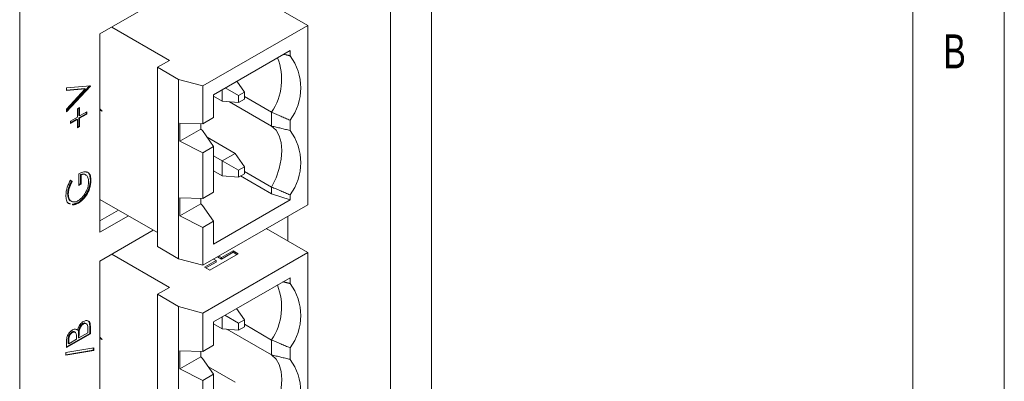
# Model space of a CAD drawing. Header units: inches. Extents: x 0.2 to 16.3, y 0.2 to 11.5.
# Tile 16 of 17: x 14.2 to 16.3, y 8.1 to 8.9. Entities that reach past the tile are written whole.
import ezdxf

# ---------------------------------------------------------------- set-up
doc = ezdxf.new("R2010")
doc.units = ezdxf.units.IN
doc.header["$MEASUREMENT"] = 0
doc.styles.add('SLDTEXTSTYLE0', font='TXT', dxfattribs={"width": 0.75})

msp = doc.modelspace()

# ---------------------------------------------------------------- linework, layer by layer
at = {"color": 7, "linetype": 'Continuous', "lineweight": 0}
for p, q in [((16.3386, 0.1969), (16.3386, 11.4961)), ((16.1417, 11.2992), (16.1417, 2.372))]:
    msp.add_line(p, q, dxfattribs=at)
at = {"color": 7, "linetype": 'Continuous', "lineweight": 15}
for p, q in [((14.2213, 9.3446), (14.2213, 7.0582)), ((15.1069, 7.53), (15.1069, 9.3476)), ((15.0185, 7.4789), (15.0185, 9.2966)), ((14.3936, 8.8462), (14.6684, 9.0048)), ((14.633, 8.9844), (14.8407, 8.8645)), ((14.5437, 8.7894), (14.4195, 8.8611)), ((14.8407, 8.8645), (14.6152, 8.7343)), ((14.8407, 8.4787), (14.8407, 8.8645)), ((14.3936, 8.4196), (14.3936, 8.8462)), ((14.6382, 8.7154), (14.8026, 8.8103)), ((14.8026, 8.8103), (14.8026, 8.7992)), ((14.5178, 8.7745), (14.5437, 8.7894)), ((14.5631, 8.7484), (14.5178, 8.7745)), ((14.5178, 8.3887), (14.5178, 8.7745)), ((14.6152, 8.7343), (14.5631, 8.7484)), ((14.5631, 8.7484), (14.5631, 8.3626)), ((14.3217, 8.73), (14.3733, 8.7346)), ((14.3717, 8.7344), (14.3217, 8.6811)), ((14.3733, 8.7338), (14.3217, 8.6789)), ((14.3217, 8.7243), (14.3217, 8.73)), ((14.361, 8.7287), (14.3217, 8.7252)), ((14.3624, 8.7279), (14.3217, 8.7243)), ((14.3217, 8.6846), (14.3624, 8.7279)), ((14.361, 8.7287), (14.3624, 8.7279)), ((14.3721, 8.7345), (14.3733, 8.7338)), ((14.3733, 8.7346), (14.3733, 8.7338)), ((14.6152, 8.7343), (14.6152, 8.6531)), ((14.6564, 8.726), (14.6564, 8.7018)), ((14.6634, 8.73), (14.6917, 8.7136)), ((14.6883, 8.7443), (14.7046, 8.7211)), ((14.6382, 8.7154), (14.6382, 8.6664)), ((14.6564, 8.7018), (14.6382, 8.7124)), ((14.7046, 8.7211), (14.6917, 8.7136)), ((14.6917, 8.7136), (14.6917, 8.6987)), ((14.6917, 8.6987), (14.7046, 8.7061)), ((14.7046, 8.7061), (14.7046, 8.7211)), ((14.7046, 8.7113), (14.763, 8.6776)), ((14.3217, 8.6789), (14.3217, 8.6846)), ((14.3455, 8.685), (14.3501, 8.6876)), ((14.3455, 8.6674), (14.3455, 8.685)), ((14.3488, 8.6868), (14.3488, 8.6709)), ((14.3501, 8.6876), (14.3501, 8.6701)), ((14.3989, 8.6801), (14.3936, 8.6848)), ((14.3936, 8.6839), (14.3951, 8.6835)), ((14.3936, 8.6815), (14.3989, 8.6801)), ((14.6917, 8.6987), (14.6564, 8.7018)), ((14.763, 8.648), (14.6722, 8.7004)), ((14.3303, 8.6586), (14.3455, 8.6674)), ((14.3441, 8.6629), (14.3303, 8.6549)), ((14.3455, 8.6621), (14.3303, 8.6533)), ((14.3441, 8.6629), (14.3455, 8.6621)), ((14.3455, 8.6445), (14.3455, 8.6621)), ((14.364, 8.6743), (14.3488, 8.6655)), ((14.3488, 8.6709), (14.3501, 8.6701)), ((14.3488, 8.6655), (14.3488, 8.648)), ((14.3488, 8.6655), (14.3501, 8.6647)), ((14.3501, 8.6701), (14.3654, 8.6789)), ((14.3654, 8.6735), (14.3501, 8.6647)), ((14.3501, 8.6647), (14.3501, 8.6472)), ((14.364, 8.678), (14.364, 8.6743)), ((14.364, 8.6743), (14.3654, 8.6735)), ((14.3654, 8.6789), (14.3654, 8.6735)), ((14.6152, 8.6531), (14.6382, 8.6664)), ((14.763, 8.648), (14.763, 8.6776)), ((14.8026, 8.6607), (14.8026, 8.6385)), ((14.3303, 8.6533), (14.3303, 8.6586)), ((14.3488, 8.648), (14.3455, 8.6461)), ((14.3501, 8.6472), (14.3455, 8.6445)), ((14.3488, 8.648), (14.3501, 8.6472)), ((14.5659, 8.6545), (14.6152, 8.6531)), ((14.5659, 8.6156), (14.5659, 8.6545)), ((14.6107, 8.6415), (14.5659, 8.6156)), ((14.6107, 8.6533), (14.6107, 8.6415)), ((14.6107, 8.6415), (14.6145, 8.6381)), ((14.6145, 8.6381), (14.6382, 8.6037)), ((14.6242, 8.624), (14.6843, 8.5893)), ((14.6152, 8.5905), (14.5659, 8.6156)), ((14.6382, 8.6037), (14.6152, 8.5905)), ((14.6382, 8.5057), (14.6382, 8.6037)), ((14.6152, 8.4924), (14.6152, 8.5905)), ((14.6382, 8.5838), (14.6564, 8.5732)), ((14.6843, 8.5893), (14.6564, 8.5732)), ((14.6843, 8.5893), (14.7046, 8.5603)), ((14.6564, 8.5732), (14.6917, 8.5529)), ((14.6564, 8.5411), (14.6564, 8.5732)), ((14.7046, 8.5603), (14.6917, 8.5529)), ((14.7046, 8.5603), (14.7046, 8.5454)), ((14.3482, 8.5201), (14.3482, 8.5453)), ((14.3521, 8.5438), (14.3521, 8.5239)), ((14.3521, 8.5438), (14.3535, 8.543)), ((14.3535, 8.543), (14.3535, 8.5231)), ((14.6564, 8.5411), (14.6382, 8.5516)), ((14.6564, 8.5411), (14.6917, 8.5379)), ((14.6917, 8.5529), (14.6917, 8.5379)), ((14.6917, 8.5379), (14.7046, 8.5454)), ((14.763, 8.502), (14.6963, 8.5406)), ((14.763, 8.5168), (14.7046, 8.5505)), ((14.3305, 8.5313), (14.3343, 8.5289)), ((14.3305, 8.5312), (14.3329, 8.5297)), ((14.3329, 8.5297), (14.3343, 8.5289)), ((14.3521, 8.5239), (14.3482, 8.5217)), ((14.3535, 8.5231), (14.3482, 8.5201)), ((14.3521, 8.5239), (14.3535, 8.5231)), ((14.3732, 8.5318), (14.3746, 8.531)), ((14.763, 8.502), (14.763, 8.5168)), ((14.3243, 8.5024), (14.3257, 8.5015)), ((14.3635, 8.5004), (14.3649, 8.4996)), ((14.5659, 8.4938), (14.6152, 8.4924)), ((14.5659, 8.4549), (14.5659, 8.4938)), ((14.6107, 8.4925), (14.6107, 8.4808)), ((14.6152, 8.4924), (14.6382, 8.5057)), ((14.8026, 8.4889), (14.763, 8.502)), ((14.8026, 8.5), (14.8026, 8.4889)), ((14.3461, 8.4831), (14.3475, 8.4823)), ((14.5178, 8.4186), (14.3936, 8.4903)), ((14.5659, 8.4549), (14.6107, 8.4808)), ((14.6107, 8.4808), (14.6145, 8.4773)), ((14.6145, 8.4773), (14.6382, 8.443)), ((14.6152, 8.3485), (14.8407, 8.4787)), ((14.8026, 8.4889), (14.6382, 8.394)), ((14.4337, 8.4672), (14.3936, 8.4441)), ((14.4549, 8.4549), (14.3936, 8.4196)), ((14.6152, 8.4297), (14.5659, 8.4549)), ((14.7976, 8.4008), (14.7976, 8.4538)), ((14.6382, 8.443), (14.6152, 8.4297)), ((14.6152, 8.4297), (14.6152, 8.3485)), ((14.6382, 8.443), (14.6382, 8.394)), ((14.7516, 8.4273), (14.8407, 8.3759)), ((14.3936, 8.3575), (14.5086, 8.4239)), ((14.5631, 8.3626), (14.5178, 8.3887)), ((14.5437, 8.3008), (14.4195, 8.3725)), ((14.8407, 8.3759), (14.6152, 8.2457)), ((14.63, 8.3378), (14.6912, 8.3731)), ((14.655, 8.3619), (14.6467, 8.3667)), ((14.655, 8.3651), (14.6494, 8.3683)), ((14.6801, 8.3795), (14.655, 8.3651)), ((14.6801, 8.3763), (14.655, 8.3619)), ((14.655, 8.3619), (14.655, 8.3651)), ((14.6912, 8.3731), (14.6801, 8.3795)), ((14.6801, 8.3795), (14.6801, 8.3763)), ((14.6884, 8.3715), (14.6801, 8.3763)), ((14.8407, 8.3759), (14.8407, 7.6583)), ((14.3936, 7.5992), (14.3936, 8.3575)), ((14.5631, 8.3626), (14.6152, 8.3485)), ((14.6439, 8.3587), (14.6188, 8.3442)), ((14.6188, 8.3442), (14.63, 8.3378)), ((14.6439, 8.3554), (14.6216, 8.3426)), ((14.6383, 8.3619), (14.6439, 8.3587)), ((14.6439, 8.3587), (14.6439, 8.3554)), ((14.6382, 8.2268), (14.8026, 8.3217)), ((14.8026, 8.3217), (14.8026, 8.3093)), ((14.5178, 8.2859), (14.5437, 8.3008)), ((14.5631, 8.2597), (14.5178, 8.2859)), ((14.5178, 7.5683), (14.5178, 8.2859)), ((14.6152, 8.2457), (14.5631, 8.2597)), ((14.5631, 8.2597), (14.5631, 7.5422)), ((14.6152, 8.2457), (14.6152, 8.1632)), ((14.6564, 8.2373), (14.6564, 8.2119)), ((14.6623, 8.2407), (14.6917, 8.2237)), ((14.6876, 8.2553), (14.7046, 8.2311)), ((14.3573, 8.2231), (14.3586, 8.2223)), ((14.3719, 8.2179), (14.3719, 8.2018)), ((14.3719, 8.2179), (14.3733, 8.2171)), ((14.3733, 8.2171), (14.3733, 8.201)), ((14.6382, 8.2268), (14.6382, 8.1765)), ((14.6382, 8.2224), (14.6564, 8.2119)), ((14.7046, 8.2311), (14.6917, 8.2237)), ((14.6917, 8.2237), (14.6917, 8.2088)), ((14.6917, 8.2088), (14.7046, 8.2162)), ((14.7046, 8.2162), (14.7046, 8.2311)), ((14.7046, 8.2214), (14.763, 8.1876)), ((14.3719, 8.2018), (14.3217, 8.1729)), ((14.3733, 8.201), (14.3217, 8.1712)), ((14.3332, 8.2047), (14.3346, 8.2039)), ((14.3441, 8.2094), (14.3455, 8.2086)), ((14.3474, 8.1966), (14.3474, 8.193)), ((14.3474, 8.1966), (14.3488, 8.1958)), ((14.348, 8.2081), (14.3494, 8.2073)), ((14.3488, 8.1922), (14.368, 8.2033)), ((14.3488, 8.1958), (14.3488, 8.1922)), ((14.368, 8.2033), (14.368, 8.2109)), ((14.3719, 8.2018), (14.3733, 8.201)), ((14.6564, 8.2119), (14.6917, 8.2088)), ((14.763, 8.1555), (14.6669, 8.211)), ((14.3217, 8.1712), (14.3217, 8.1829)), ((14.3256, 8.1877), (14.3256, 8.1804)), ((14.3256, 8.1877), (14.327, 8.1869)), ((14.3256, 8.1804), (14.327, 8.1796)), ((14.327, 8.1796), (14.3435, 8.1892)), ((14.327, 8.1869), (14.327, 8.1796)), ((14.3435, 8.1892), (14.3435, 8.1928)), ((14.3474, 8.193), (14.3488, 8.1922)), ((14.3989, 8.1889), (14.3936, 8.1936)), ((14.3936, 8.1927), (14.3951, 8.1923)), ((14.3936, 8.1903), (14.3989, 8.1889)), ((14.6152, 8.1632), (14.6382, 8.1765)), ((14.763, 8.1555), (14.763, 8.1876)), ((14.3204, 8.1606), (14.3806, 8.1704)), ((14.3792, 8.1656), (14.3204, 8.156)), ((14.3806, 8.1648), (14.3204, 8.1549)), ((14.3204, 8.1549), (14.3204, 8.1606)), ((14.3792, 8.1702), (14.3792, 8.1656)), ((14.3792, 8.1656), (14.3806, 8.1648)), ((14.3806, 8.1704), (14.3806, 8.1648)), ((14.5659, 8.1646), (14.6152, 8.1632)), ((14.5659, 8.1257), (14.5659, 8.1646)), ((14.6107, 8.1633), (14.6107, 8.1516)), ((14.8026, 8.1708), (14.8026, 8.146)), ((14.6107, 8.1516), (14.5659, 8.1257)), ((14.6107, 8.1516), (14.6145, 8.1481)), ((14.6145, 8.1481), (14.6382, 8.1138)), ((14.6152, 8.1005), (14.5659, 8.1257)), ((14.6382, 8.1138), (14.6152, 8.1005)), ((14.6271, 8.1298), (14.6843, 8.0968)), ((14.6382, 8.0132), (14.6382, 8.1138)), ((14.6152, 7.9999), (14.6152, 8.1005))]:
    msp.add_line(p, q, dxfattribs=at)
at = {"color": 7, "linetype": 'Continuous', "lineweight": 15, "flags": 128}
for points in [[(14.763, 8.648), (14.7725, 8.6392), (14.7796, 8.6271), (14.7839, 8.6123), (14.7853, 8.5953), (14.7839, 8.5765), (14.7796, 8.5567), (14.7725, 8.5366), (14.763, 8.5168)], [(14.763, 8.1555), (14.7725, 8.1467), (14.7796, 8.1346), (14.7839, 8.1198), (14.7853, 8.1028), (14.7839, 8.084), (14.7796, 8.0642), (14.7725, 8.0441), (14.763, 8.0243)]]:
    msp.add_lwpolyline(points, dxfattribs=at)
at = {"color": 7, "linetype": 'Continuous', "lineweight": 15}
for centre, radius, start, end in [((14.6553, 8.7488), 0.1291, 326.5149, 20.9416), ((14.7098, 8.73), 0.1158, 323.2721, 36.7279), ((14.7098, 8.5692), 0.1158, 323.2721, 36.7279), ((14.6563, 8.2586), 0.1282, 326.4081, 21.7107), ((14.7098, 8.24), 0.1158, 323.2721, 36.7279), ((14.7098, 8.0767), 0.1158, 323.2721, 36.7279)]:
    msp.add_arc(centre, radius, start, end, dxfattribs=at)
for points in [[(14.8026, 8.7992), (14.789, 8.8025)], [(14.763, 8.6776), (14.8026, 8.6607)], [(14.8026, 8.6385), (14.763, 8.648)], [(14.763, 8.5168), (14.8026, 8.5)], [(14.3289, 8.4811), (14.3255, 8.4823)], [(14.3461, 8.4831), (14.3344, 8.4793)], [(14.8026, 8.3093), (14.7874, 8.3129)], [(14.763, 8.1876), (14.8026, 8.1708)], [(14.8026, 8.146), (14.763, 8.1555)]]:
    msp.add_open_spline(points, degree=1, dxfattribs=at)
for points, knots in [([(14.3482, 8.5453), (14.3521, 8.5472), (14.3598, 8.5509), (14.369, 8.5487), (14.374, 8.5413), (14.3744, 8.5344), (14.3746, 8.531)], [0, 0, 0, 0, 0.280351, 0.559368, 0.779371, 1, 1, 1, 1]), ([(14.3632, 8.5426), (14.3631, 8.5428), (14.362, 8.5446), (14.3581, 8.5455), (14.3541, 8.5443), (14.3521, 8.5438)], [0, 0, 0, 0, 0.063958, 0.531913, 1, 1, 1, 1]), ([(14.3693, 8.5285), (14.3691, 8.5314), (14.3687, 8.5373), (14.3649, 8.5426), (14.3596, 8.5448), (14.3555, 8.5436), (14.3535, 8.543)], [0, 0, 0, 0, 0.280258, 0.55994, 0.779939, 1, 1, 1, 1]), ([(14.3643, 8.5489), (14.3655, 8.5488), (14.3692, 8.5483), (14.3725, 8.5418), (14.373, 8.5352), (14.3732, 8.5318)], [0, 0, 0, 0, 0.179472, 0.589153, 1, 1, 1, 1]), ([(14.3204, 8.4987), (14.321, 8.5047), (14.3221, 8.5155), (14.3279, 8.5264), (14.3305, 8.5313)], [0, 0, 0, 0, 0.558578, 1, 1, 1, 1]), ([(14.3329, 8.5297), (14.3303, 8.5245), (14.3256, 8.5152), (14.3247, 8.5063), (14.3243, 8.5024)], [0, 0, 0, 0, 0.55981, 1, 1, 1, 1]), ([(14.3343, 8.5289), (14.3317, 8.5237), (14.327, 8.5144), (14.3261, 8.5055), (14.3257, 8.5015)], [0, 0, 0, 0, 0.55981, 1, 1, 1, 1]), ([(14.3473, 8.4875), (14.3507, 8.4901), (14.3575, 8.4952), (14.3647, 8.5073), (14.3687, 8.5188), (14.3691, 8.5252), (14.3693, 8.5285)], [0, 0, 0, 0, 0.279051, 0.558581, 0.779235, 1, 1, 1, 1]), ([(14.3732, 8.5318), (14.3728, 8.526), (14.372, 8.5156), (14.3661, 8.5051), (14.3635, 8.5004)], [0, 0, 0, 0, 0.559617, 1, 1, 1, 1]), ([(14.3746, 8.531), (14.3742, 8.5252), (14.3734, 8.5148), (14.3675, 8.5043), (14.3649, 8.4996)], [0, 0, 0, 0, 0.559617, 1, 1, 1, 1]), ([(14.3303, 8.4803), (14.3289, 8.4806), (14.3249, 8.4815), (14.3213, 8.4883), (14.3207, 8.4952), (14.3204, 8.4987)], [0, 0, 0, 0, 0.210796, 0.605179, 1, 1, 1, 1]), ([(14.3243, 8.5024), (14.3247, 8.4989), (14.3256, 8.492), (14.3294, 8.4868), (14.3325, 8.4865), (14.3328, 8.4864)], [0, 0, 0, 0, 0.473897, 0.947554, 1, 1, 1, 1]), ([(14.3257, 8.5015), (14.3261, 8.498), (14.3269, 8.4909), (14.3324, 8.4853), (14.3396, 8.4841), (14.3447, 8.4864), (14.3473, 8.4875)], [0, 0, 0, 0, 0.279854, 0.559567, 0.779844, 1, 1, 1, 1]), ([(14.3635, 8.5004), (14.3605, 8.4964), (14.3552, 8.4891), (14.3489, 8.4849), (14.3461, 8.4831)], [0, 0, 0, 0, 0.5593168, 1, 1, 1, 1]), ([(14.3649, 8.4996), (14.3619, 8.4956), (14.3566, 8.4883), (14.3503, 8.4841), (14.3475, 8.4823)], [0, 0, 0, 0, 0.5593168, 1, 1, 1, 1]), ([(14.3475, 8.4823), (14.3432, 8.48), (14.3385, 8.4775), (14.335, 8.4787), (14.3347, 8.4789)], [0, 0, 0, 0, 0.896831, 1, 1, 1, 1]), ([(14.3455, 8.2086), (14.3461, 8.2107), (14.3473, 8.215), (14.3508, 8.2208), (14.3547, 8.2251), (14.3573, 8.2268), (14.3586, 8.2277)], [0, 0, 0, 0, 0.280409, 0.559562, 0.77973, 1, 1, 1, 1]), ([(14.3573, 8.2231), (14.356, 8.2222), (14.3535, 8.2204), (14.3498, 8.2148), (14.3487, 8.2106), (14.348, 8.2081)], [0, 0, 0, 0, 0.279938, 0.560436, 1, 1, 1, 1]), ([(14.3586, 8.2223), (14.3574, 8.2214), (14.3549, 8.2196), (14.3512, 8.214), (14.3501, 8.2098), (14.3494, 8.2073)], [0, 0, 0, 0, 0.279938, 0.560436, 1, 1, 1, 1]), ([(14.3646, 8.2222), (14.3638, 8.223), (14.3625, 8.2243), (14.3597, 8.2243), (14.3581, 8.2235), (14.3573, 8.2231)], [0, 0, 0, 0, 0.4607419, 0.7304195, 1, 1, 1, 1]), ([(14.3586, 8.2277), (14.361, 8.2287), (14.3656, 8.2306), (14.3705, 8.2281), (14.373, 8.2232), (14.3732, 8.2191), (14.3733, 8.2171)], [0, 0, 0, 0, 0.27913, 0.558665, 0.779075, 1, 1, 1, 1]), ([(14.368, 8.2109), (14.368, 8.2148), (14.368, 8.2206), (14.364, 8.2235), (14.3611, 8.2235), (14.3595, 8.2227), (14.3586, 8.2223)], [0, 0, 0, 0, 0.4993773, 0.7487344, 0.8743899, 1, 1, 1, 1]), ([(14.3655, 8.2297), (14.3668, 8.2294), (14.3695, 8.2286), (14.3716, 8.224), (14.3718, 8.2199), (14.3719, 8.2179)], [0, 0, 0, 0, 0.303252, 0.651219, 1, 1, 1, 1]), ([(14.3217, 8.1829), (14.3218, 8.1854), (14.3219, 8.1906), (14.3245, 8.1988), (14.3293, 8.2055), (14.3328, 8.2079), (14.3345, 8.2092)], [0, 0, 0, 0, 0.281352, 0.559955, 0.77991, 1, 1, 1, 1]), ([(14.3332, 8.2047), (14.3319, 8.2038), (14.33, 8.2024), (14.328, 8.1994), (14.3259, 8.1945), (14.3257, 8.1907), (14.3256, 8.1877)], [0, 0, 0, 0, 0.249267, 0.374897, 0.500587, 1, 1, 1, 1]), ([(14.3346, 8.2039), (14.3333, 8.203), (14.3314, 8.2016), (14.3294, 8.1986), (14.3272, 8.1937), (14.3271, 8.1899), (14.327, 8.1869)], [0, 0, 0, 0, 0.249267, 0.374897, 0.500587, 1, 1, 1, 1]), ([(14.3403, 8.2039), (14.3401, 8.2043), (14.3394, 8.2052), (14.3377, 8.2058), (14.3356, 8.2058), (14.334, 8.2051), (14.3332, 8.2047)], [0, 0, 0, 0, 0.188886, 0.459376, 0.729758, 1, 1, 1, 1]), ([(14.3345, 8.2092), (14.337, 8.2102), (14.3415, 8.2121), (14.3443, 8.2097), (14.3455, 8.2086)], [0, 0, 0, 0, 0.559197, 1, 1, 1, 1]), ([(14.3435, 8.1928), (14.3435, 8.1965), (14.3435, 8.2012), (14.3409, 8.2043), (14.3391, 8.205), (14.337, 8.205), (14.3354, 8.2042), (14.3346, 8.2039)], [0, 0, 0, 0, 0.498608, 0.624016, 0.7494, 0.874732, 1, 1, 1, 1]), ([(14.348, 8.2081), (14.3478, 8.2059), (14.3474, 8.2019), (14.3474, 8.1982), (14.3474, 8.1966)], [0, 0, 0, 0, 0.559733, 1, 1, 1, 1]), ([(14.3494, 8.2073), (14.3492, 8.2051), (14.3488, 8.2011), (14.3488, 8.1974), (14.3488, 8.1958)], [0, 0, 0, 0, 0.559733, 1, 1, 1, 1])]:
    msp.add_open_spline(points, degree=3, knots=knots, dxfattribs=at)

# ---------------------------------------------------------------- texts
at = {"color": 7, "linetype": 'Continuous', "lineweight": 0, "insert": (16.2073, 8.8452), "char_height": 0.0729, "attachment_point": 1, "style": 'SLDTEXTSTYLE0'}
msp.add_mtext('B', dxfattribs=at)

doc.saveas('drawing.dxf')
